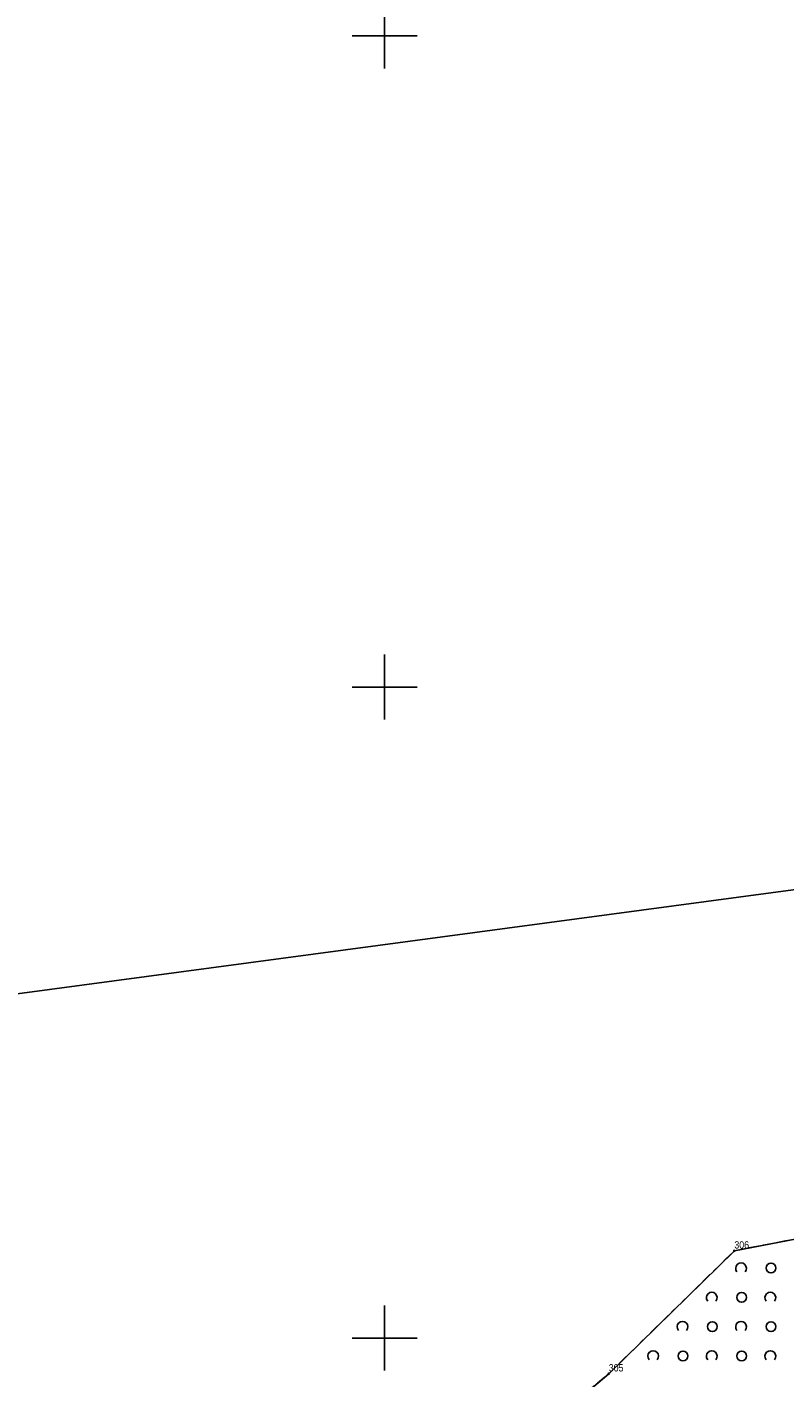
# Model space of a CAD drawing. Header units: metres. Extents: x 5548743 to 5556416, y 5707500 to 5714000.
# Tile 169 of 244: x 5554045 to 5554161, y 5710494 to 5710701. Entities that reach past the tile are written whole.
import ezdxf
from ezdxf.enums import TextEntityAlignment as Align

# ---------------------------------------------------------------- set-up
doc = ezdxf.new("R2010")
doc.units = ezdxf.units.M
doc.linetypes.add('1.5_0.75', pattern=[2.25, 1.5, -0.75])
doc.linetypes.add('219-1000', pattern=[0])
doc.layers.get('0').update_dxf_attribs({"color": 2, "lineweight": 5})
doc.styles.get("Standard").update_dxf_attribs({"font": 'Working1250', "width": 0.75})

# ---------------------------------------------------------------- blocks, each defined once
blk = doc.blocks.new('203')
at = {"linetype": 'Continuous', "lineweight": 0}
h = blk.add_hatch(color=0, dxfattribs=at)
edge = h.paths.add_edge_path()
edge.add_arc((0, 0), 0.09, 0, 360)
blk = doc.blocks.new('OTZK1')
at = {"color": 0, "linetype": 'Continuous'}
blk.add_circle((0, 0), 0.75, dxfattribs=at)
blk = doc.blocks.new('OTZK2')
at = {"color": 0, "linetype": 'Continuous'}
blk.add_arc((0, 0), 0.825, 318.85, 221.162, dxfattribs=at)
blk = doc.blocks.new('PIKIETAW1891')
at = {"color": 0}
blk.add_circle((0, 0), 0.09, dxfattribs=at)
blk = doc.blocks.new('RAMKA1000K')
at = {"color": 0}
for p, q in [((495, 500), (505, 500)), ((500, 495), (500, 500)), ((500, 195), (500, 205)), ((495, 200), (505, 200)), ((500, 95), (500, 105)), ((495, 100), (505, 100)), ((500, 0), (500, 5)), ((495, 0), (505, 0))]:
    blk.add_line(p, q, dxfattribs=at)

msp = doc.modelspace()

# ---------------------------------------------------------------- linework, layer by layer
at = {"layer": '216-obręb ewidencyjny', "color": 7, "linetype": 'CONTINUOUS', "lineweight": 25, "flags": 128}
for points in [[(5553997.99, 5710189.96), (5554045.58, 5710298.8), (5554045.86, 5710307.34), (5554057.42, 5710394.92), (5554056.73, 5710420.22), (5554062.65, 5710434.58), (5554065.94, 5710439.28), (5554090.31, 5710453.78), (5554118.35, 5710480.93), (5554134.42, 5710494.53), (5554153.7, 5710513.41), (5554206.09, 5710523.49), (5554194.81, 5710573.13), (5554178.04, 5710646.86), (5554238.16, 5710658.89), (5554276.91, 5710687.13), (5554288.24, 5710695.38), (5554272.17, 5710738.55)], [(5554272.17, 5710738.55), (5554288.24, 5710695.38), (5554276.91, 5710687.13), (5554238.16, 5710658.89), (5554178.04, 5710646.86), (5554194.81, 5710573.13), (5554206.09, 5710523.49), (5554153.7, 5710513.41), (5554134.42, 5710494.53), (5554118.35, 5710480.93), (5554090.31, 5710453.78), (5554065.94, 5710439.28), (5554062.65, 5710434.58), (5554056.73, 5710420.22), (5554057.42, 5710394.92), (5554045.86, 5710307.34), (5554045.58, 5710298.8), (5553997.99, 5710189.96)]]:
    msp.add_lwpolyline(points, dxfattribs=at)
at = {"layer": '218-kontur użytku gruntowego', "color": 3, "linetype": 'CONTINUOUS', "lineweight": 18, "flags": 128}
for points in [[(5554194.81, 5710573.13), (5553811.3, 5710521.76)], [(5553811.3, 5710521.76), (5554194.81, 5710573.13)], [(5554153.7, 5710513.41), (5554206.09, 5710523.49)], [(5554206.09, 5710523.49), (5554153.7, 5710513.41)], [(5554134.42, 5710494.53), (5554153.7, 5710513.41)], [(5554153.7, 5710513.41), (5554134.42, 5710494.53)], [(5554118.35, 5710480.93), (5554134.42, 5710494.53)], [(5554134.42, 5710494.53), (5554118.35, 5710480.93)]]:
    msp.add_lwpolyline(points, dxfattribs=at)
at = {"layer": '219-działka ewidencyjna', "color": 7, "linetype": '219-1000', "lineweight": 18, "flags": 128}
for points in [[(5554194.81, 5710573.13), (5553811.3, 5710521.76)], [(5554206.09, 5710523.49), (5554153.7, 5710513.41)], [(5554153.7, 5710513.41), (5554134.42, 5710494.53)], [(5554134.42, 5710494.53), (5554118.35, 5710480.93)]]:
    msp.add_lwpolyline(points, dxfattribs=at)
at = {"layer": 'zadrzewienie  zakrzewienie', "color": 7, "linetype": '1.5_0.75', "lineweight": 18, "flags": 128}
msp.add_lwpolyline([(5554209.66, 5710527.33), (5554207.82, 5710529.44), (5554204.9, 5710528.71), (5554206.09, 5710523.49), (5554153.7, 5710513.41), (5554134.42, 5710494.53), (5554118.35, 5710480.93), (5554090.31, 5710453.78), (5554065.94, 5710439.28), (5554062.65, 5710434.58), (5554056.73, 5710420.22), (5554057.34, 5710394.33), (5554067.25, 5710377.84), (5554072.54, 5710372.5), (5554076.84, 5710370.21), (5554081.11, 5710369.02), (5554094.49, 5710368.64), (5554121.84, 5710367.11), (5554139.34, 5710365.12), (5554149.44, 5710362.8), (5554161.61, 5710358.27), (5554171.52, 5710351.92), (5554179.94, 5710340.44), (5554190.82, 5710314.04), (5554194.32, 5710309.17), (5554195.23, 5710310.03), (5554232.07, 5710343.99), (5554240.55, 5710334.99), (5554265.89, 5710358.74), (5554282.4, 5710349.17), (5554292.48, 5710342.31), (5554304.26, 5710328.81), (5554306.12, 5710338.85), (5554311.76, 5710348.16), (5554320.23, 5710366.98), (5554335.34, 5710405.83), (5554341.01, 5710420.02), (5554341.49, 5710420.99), (5554332.19, 5710433.4), (5554323.12, 5710411.99), (5554323.67, 5710411.09), (5554321.24, 5710410.44), (5554319.33, 5710412.29), (5554329.4, 5710436.75), (5554322.15, 5710453.89), (5554308.96, 5710444.96), (5554292.36, 5710431.8), (5554283.91, 5710425.75), (5554283.01, 5710426.91), (5554277.88, 5710423.34), (5554280.98, 5710399.35), (5554272.92, 5710386.93), (5554262.58, 5710370.41), (5554252.31, 5710361.92), (5554250.75, 5710363.62), (5554261.02, 5710372.02), (5554268.28, 5710383.82), (5554271.9, 5710389.79), (5554278.79, 5710399.71), (5554276, 5710413.8), (5554275.14, 5710417.83), (5554274.92, 5710423.09), (5554275.96, 5710427.32), (5554278.49, 5710432.51), (5554260.02, 5710455.13), (5554255.69, 5710459.76), (5554253.8, 5710462.83), (5554253.23, 5710465.71), (5554253.86, 5710468.95), (5554250.94, 5710472.32), (5554239.53, 5710481.7), (5554234.47, 5710486.87), (5554228.28, 5710475.83), (5554224.12, 5710469.93), (5554226.3, 5710473.02), (5554227.79, 5710464.27), (5554227.93, 5710456.64), (5554223.76, 5710443.66), (5554208.67, 5710422.4), (5554192.04, 5710400.08), (5554183.07, 5710388.06), (5554165.73, 5710371.86), (5554162.95, 5710373.05), (5554179.46, 5710387.79), (5554193.5, 5710406.16), (5554208.21, 5710426.22), (5554221.13, 5710444.69), (5554224.5, 5710452.71), (5554225.45, 5710461.49), (5554224.12, 5710469.93), (5554182.13, 5710410.39), (5554177.06, 5710403.36), (5554169.13, 5710394.8), (5554149.87, 5710375.77), (5554148.35, 5710377.11), (5554147.84, 5710376.61), (5554146.05, 5710378.36), (5554175.82, 5710407.64), (5554232.93, 5710489.01), (5554229.21, 5710494.16), (5554227.51, 5710499.08), (5554224.87, 5710505.33), (5554224.66, 5710509.11), (5554227.53, 5710513.98), (5554233.01, 5710517.44), (5554249.88, 5710523.85), (5554266.47, 5710532.61), (5554271.82, 5710536.43), (5554268.46, 5710539.75), (5554267.34, 5710539.23), (5554267.04, 5710539.62), (5554256.42, 5710534.69), (5554245.39, 5710531.1), (5554234.82, 5710528.9), (5554235.04, 5710527.35), (5554232, 5710526.95), (5554231.74, 5710528.44), (5554227.29, 5710527.87), (5554223.68, 5710524.66), (5554221.67, 5710519.63), (5554221.12, 5710510.69), (5554224.02, 5710486.38), (5554225.4, 5710478.28), (5554223.28, 5710475.26), (5554221.68, 5710485.42), (5554218.33, 5710509.44), (5554218.92, 5710520.45), (5554217.64, 5710524.46), (5554216.16, 5710527.44)], close=True, dxfattribs=at)

# ---------------------------------------------------------------- block references
at = {"layer": '203-punkt graniczny', "color": 7, "linetype": 'CONTINUOUS', "lineweight": 18}
for p in [(5554153.7, 5710513.41), (5554134.42, 5710494.53)]:
    msp.add_blockref('203', p, dxfattribs=at)
at = {"layer": 'Punkt roboczy BDOT GESUT K1', "color": 6, "linetype": 'CONTINUOUS', "lineweight": 18}
for p in [(5554153.7, 5710513.41), (5554134.42, 5710494.53)]:
    msp.add_blockref('PIKIETAW1891', p, dxfattribs=at)
at = {"layer": 'Wstawianie ramki sekcyjnej z opisem', "color": 7, "linetype": 'CONTINUOUS', "lineweight": 13}
for p in [(5553600, 5710500), (5553600, 5710500), (5553600, 5710500), (5553600, 5710500), (5553600, 5710000), (5553600, 5710000), (5553600, 5710000), (5553600, 5710000)]:
    msp.add_blockref('RAMKA1000K', p, dxfattribs=at)
at = {"layer": 'zadrzewienie  zakrzewienie', "color": 7, "linetype": 'CONTINUOUS', "lineweight": 18}
for name, p in [('OTZK2', (5554154.729, 5710510.722)), ('OTZK1', (5554159.316, 5710510.756)), ('OTZK2', (5554150.229, 5710506.222)), ('OTZK1', (5554154.816, 5710506.256)), ('OTZK2', (5554159.229, 5710506.222)), ('OTZK2', (5554145.729, 5710501.722)), ('OTZK1', (5554150.316, 5710501.756)), ('OTZK2', (5554154.729, 5710501.722)), ('OTZK1', (5554159.316, 5710501.756)), ('OTZK2', (5554141.229, 5710497.222)), ('OTZK1', (5554145.816, 5710497.256)), ('OTZK2', (5554150.229, 5710497.222)), ('OTZK1', (5554154.816, 5710497.256)), ('OTZK2', (5554159.229, 5710497.222))]:
    msp.add_blockref(name, p, dxfattribs=at)

# ---------------------------------------------------------------- texts
at = {"layer": '203-punkt graniczny-Atr103', "color": 7, "width": 0.9}
for s, p in [('306', (5554153.7, 5710513.41)), ('306', (5554153.7, 5710513.41)), ('305', (5554134.42, 5710494.53)), ('305', (5554134.42, 5710494.53))]:
    msp.add_text(s, height=1.125, dxfattribs=at).set_placement(p, align=Align.BOTTOM_LEFT)

doc.saveas('drawing.dxf')
